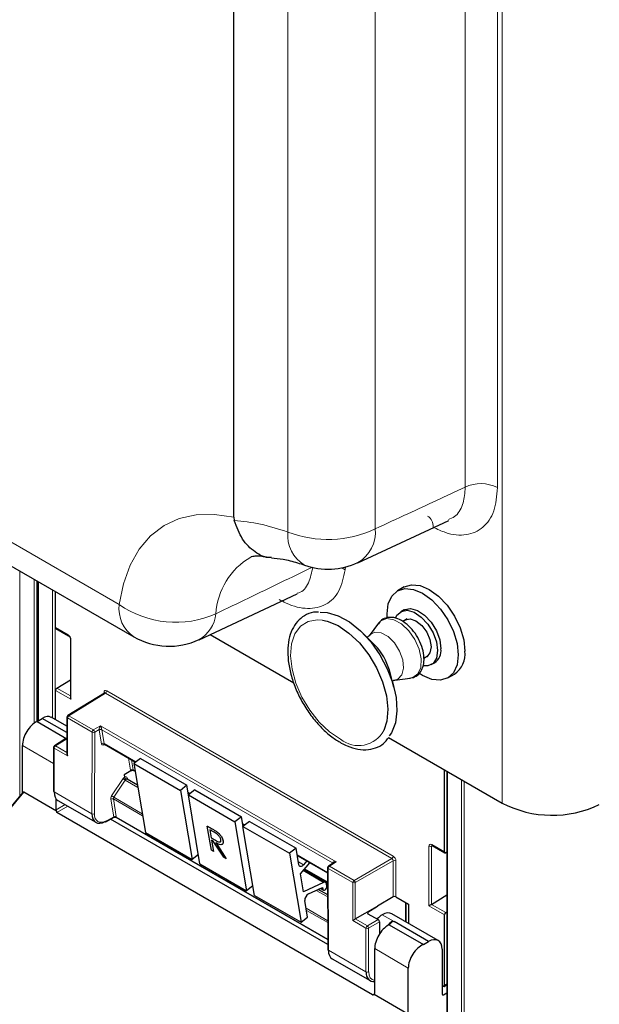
# Paper-space layout 'Blatt2' of a CAD drawing. Header units: millimetres. Extents: x 5 to 418, y 2 to 292.
# Tile 8 of 115: x 131 to 142, y 114 to 132. Entities that reach past the tile are written whole.
import ezdxf

# ---------------------------------------------------------------- set-up
doc = ezdxf.new("R2010")
doc.units = ezdxf.units.MM

psp = doc.layouts.new('Blatt2')

# ---------------------------------------------------------------- linework, layer by layer
at = {"color": 7, "linetype": 'Continuous', "lineweight": 18}
for p, q in [((139.788, 117.645), (139.788, 187.863)), ((139.129, 123.246), (139.129, 186.463)), ((139.703, 186.455), (139.703, 123.238)), ((137.538, 185.545), (137.538, 122.507)), ((135.99, 122.45), (135.99, 185.488)), ((125.747, 125.353), (133.001, 121.166)), ((131.242, 121.758), (131.242, 117.777)), ((136.946, 121.817), (137.003, 121.783)), ((137.009, 121.831), (137.003, 121.783)), ((131.492, 119.06), (131.492, 121.614)), ((131.539, 121.587), (131.539, 119.089)), ((131.57, 121.569), (131.57, 119.108)), ((131.82, 119.153), (131.82, 121.425)), ((131.866, 121.398), (131.866, 119.126)), ((131.872, 120.758), (132.098, 120.627)), ((132.146, 120.546), (132.146, 119.486)), ((132.146, 119.486), (131.872, 119.644)), ((131.895, 119.684), (132.136, 119.545)), ((132.756, 119.596), (132.106, 119.194)), ((132.732, 119.593), (132.732, 119.609)), ((137.834, 116.664), (132.756, 119.596)), ((132.779, 119.636), (137.857, 116.705)), ((132.519, 118.902), (132.083, 119.154)), ((132.083, 119.154), (132.083, 118.483)), ((132.106, 119.194), (132.542, 118.943)), ((132.515, 117.458), (132.519, 118.902)), ((132.542, 118.943), (132.668, 119.016)), ((132.566, 118.902), (132.562, 117.458)), ((132.645, 118.948), (132.566, 118.902)), ((132.686, 118.697), (132.645, 118.94)), ((132.668, 119.016), (136.848, 116.603)), ((136.779, 116.584), (132.692, 118.944)), ((132.692, 118.944), (132.732, 118.702)), ((132.056, 118.775), (131.871, 118.66)), ((132.732, 118.702), (133.298, 118.375)), ((131.838, 118.35), (131.287, 118.668)), ((131.847, 118.619), (131.847, 117.843)), ((132.083, 118.483), (131.847, 118.619)), ((131.871, 118.66), (132.073, 118.543)), ((132.759, 118.679), (132.717, 118.673)), ((133.203, 118.231), (133.168, 118.443)), ((133.22, 118.413), (133.25, 118.235)), ((133.25, 118.235), (133.283, 118.216)), ((138.816, 118.206), (138.816, 108.199)), ((132.867, 117.775), (133.069, 118.079)), ((133.107, 118.053), (132.905, 117.749)), ((133.107, 118.053), (133.332, 117.923)), ((133.145, 118.09), (133.149, 118.064)), ((139.066, 107.841), (139.066, 118.062)), ((139.113, 118.035), (139.113, 107.841)), ((131.31, 117.838), (127.965, 113.834)), ((131.847, 117.843), (132.515, 117.458)), ((133.316, 117.968), (133.324, 117.972)), ((134.222, 117.842), (134.264, 117.817)), ((132.903, 117.401), (132.851, 117.714)), ((133.416, 117.419), (132.897, 117.719)), ((132.897, 117.719), (132.949, 117.405)), ((132.905, 117.749), (133.41, 117.457)), ((131.882, 117.527), (132.041, 117.619)), ((132.088, 117.592), (131.893, 117.479)), ((132.773, 117.331), (132.903, 117.401)), ((132.95, 117.397), (136.697, 115.234)), ((134.644, 117.191), (134.646, 117.192)), ((135.188, 117.284), (135.23, 117.26)), ((134.706, 116.986), (134.707, 116.987)), ((138.49, 115.823), (138.49, 116.883)), ((138.553, 116.89), (138.537, 116.883)), ((138.537, 116.883), (138.537, 115.85)), ((138.538, 116.91), (138.764, 116.78)), ((136.155, 116.726), (136.694, 116.415)), ((136.175, 116.603), (136.268, 116.55)), ((136.848, 116.603), (136.726, 116.527)), ((137.162, 116.276), (137.834, 116.664)), ((137.858, 116.623), (137.185, 116.235)), ((137.858, 115.985), (137.858, 116.623)), ((137.904, 116.623), (137.904, 115.985)), ((136.259, 116.448), (136.622, 116.239)), ((136.288, 116.481), (136.694, 116.247)), ((136.703, 116.487), (136.707, 115.038)), ((137.139, 116.235), (136.703, 116.487)), ((136.726, 116.527), (137.162, 116.276)), ((136.781, 116.573), (136.779, 116.584)), ((136.493, 116.098), (136.695, 115.982)), ((136.579, 116.137), (136.611, 116.119)), ((136.694, 116.159), (136.681, 116.167)), ((137.139, 115.565), (137.139, 116.235)), ((137.185, 116.235), (137.185, 115.592)), ((136.313, 115.781), (136.696, 115.56)), ((136.696, 115.526), (136.319, 115.743)), ((138.076, 115.542), (138.076, 115.886)), ((138.764, 115.666), (138.49, 115.823)), ((138.536, 115.85), (138.786, 115.706)), ((137.374, 115.429), (137.139, 115.565)), ((137.185, 115.592), (137.398, 115.469)), ((137.398, 115.469), (137.59, 115.58)), ((137.409, 115.712), (137.409, 115.685)), ((137.663, 115.667), (137.875, 115.544)), ((137.844, 115.553), (137.867, 115.539)), ((137.374, 114.653), (137.374, 115.429)), ((137.613, 115.539), (137.421, 115.428)), ((137.421, 115.428), (137.421, 114.652)), ((136.707, 115.038), (137.374, 114.653)), ((138.124, 114.721), (137.528, 115.065)), ((138.764, 114.413), (138.807, 114.439)), ((137.492, 114.247), (137.528, 114.269)), ((138.723, 114.26), (138.747, 114.246))]:
    psp.add_line(p, q, dxfattribs=at)
at = {"color": 7, "linetype": 'Continuous', "lineweight": 25}
for p, q in [((135.031, 122.713), (135.031, 185.868)), ((126.006, 124.781), (133.26, 120.593)), ((135.031, 122.713), (135.039, 122.657)), ((137.229, 121.906), (138.843, 122.656)), ((131.561, 121.574), (131.561, 119.102)), ((131.872, 120.758), (131.872, 121.394)), ((134.419, 120.542), (136.156, 121.356)), ((138.05, 121.477), (137.932, 121.409)), ((138.048, 121.072), (137.989, 121.038)), ((137.597, 120.835), (137.429, 120.613)), ((137.592, 120.828), (137.597, 120.835)), ((138.101, 120.91), (138.024, 120.866)), ((131.879, 120.743), (132.105, 120.612)), ((134.612, 120.633), (136.093, 119.778)), ((137.531, 120.445), (137.314, 120.661)), ((132.136, 120.559), (132.136, 119.519)), ((138.399, 120.216), (138.476, 120.26)), ((138.531, 120.1), (138.59, 120.134)), ((137.867, 119.703), (137.789, 119.999)), ((138.824, 119.864), (138.942, 119.932)), ((131.895, 119.684), (132.136, 119.832)), ((137.883, 119.826), (138.159, 119.861)), ((131.872, 119.123), (131.872, 119.644)), ((132.739, 119.597), (132.089, 119.196)), ((131.545, 119.092), (131.634, 119.147)), ((131.545, 119.092), (132.073, 118.787)), ((132.073, 118.894), (131.634, 119.147)), ((132.073, 119.007), (131.798, 119.166)), ((132.073, 119.167), (132.073, 118.516)), ((132.039, 118.776), (131.854, 118.661)), ((132.073, 118.765), (132.056, 118.775)), ((132.739, 118.691), (133.292, 118.371)), ((137.772, 118.809), (139.788, 117.645)), ((131.287, 117.831), (131.287, 118.668)), ((131.838, 118.633), (131.838, 117.857)), ((133.377, 118.437), (133.261, 118.347)), ((133.261, 118.347), (133.466, 117.125)), ((133.261, 118.347), (134.086, 117.871)), ((133.377, 118.437), (134.202, 117.961)), ((133.209, 118.216), (133.086, 118.145)), ((133.256, 118.225), (133.284, 118.209)), ((138.764, 116.78), (138.764, 118.236)), ((138.807, 118.212), (138.807, 108.213)), ((133.086, 118.145), (133.093, 118.104)), ((133.093, 118.104), (133.093, 118.104)), ((133.325, 117.962), (133.139, 118.069)), ((131.291, 117.836), (127.95, 113.838)), ((131.89, 117.503), (131.31, 117.838)), ((134.202, 117.961), (134.086, 117.871)), ((134.086, 117.871), (134.291, 116.648)), ((134.23, 117.791), (134.202, 117.961)), ((134.223, 117.834), (134.259, 117.813)), ((134.343, 117.88), (134.227, 117.789)), ((134.343, 117.88), (135.168, 117.403)), ((131.882, 117.527), (131.882, 117.721)), ((131.915, 117.691), (132.585, 117.305)), ((134.227, 117.789), (135.052, 117.313)), ((134.432, 116.567), (134.227, 117.789)), ((137.492, 114.247), (131.893, 117.479)), ((132.766, 117.316), (132.911, 117.394)), ((136.697, 115.136), (132.846, 117.359)), ((132.943, 117.394), (136.697, 115.227)), ((135.168, 117.403), (135.052, 117.313)), ((135.052, 117.313), (135.257, 116.091)), ((135.197, 117.233), (135.168, 117.403)), ((135.31, 117.322), (135.194, 117.231)), ((135.31, 117.322), (136.135, 116.845)), ((133.466, 117.125), (134.291, 116.648)), ((134.562, 117.238), (134.563, 117.239)), ((134.562, 117.238), (134.644, 117.191)), ((134.634, 116.811), (134.562, 117.238)), ((134.563, 117.239), (134.646, 117.192)), ((134.684, 117.128), (134.606, 117.173)), ((134.606, 117.173), (134.63, 117.03)), ((134.608, 117.172), (134.631, 117.031)), ((134.739, 117.131), (134.74, 117.132)), ((135.19, 117.276), (135.225, 117.256)), ((135.194, 117.231), (136.019, 116.755)), ((135.398, 116.009), (135.194, 117.231)), ((134.63, 117.03), (134.631, 117.031)), ((134.63, 117.03), (134.706, 116.986)), ((134.631, 117.031), (134.707, 116.987)), ((134.668, 116.969), (134.638, 116.987)), ((134.638, 116.987), (134.671, 116.789)), ((134.639, 116.986), (134.672, 116.79)), ((134.852, 116.684), (134.668, 116.969)), ((134.84, 116.974), (134.841, 116.975)), ((134.671, 116.789), (134.634, 116.811)), ((134.671, 116.789), (134.672, 116.79)), ((134.713, 116.943), (134.898, 116.658)), ((134.715, 116.944), (134.899, 116.659)), ((136.135, 116.845), (136.019, 116.755)), ((136.184, 116.551), (136.135, 116.845)), ((138.544, 116.895), (138.77, 116.764)), ((138.807, 116.777), (138.786, 116.766)), ((134.404, 116.737), (134.291, 116.648)), ((134.898, 116.658), (134.852, 116.684)), ((134.898, 116.658), (134.899, 116.659)), ((136.019, 116.755), (136.223, 115.533)), ((136.156, 116.718), (136.694, 116.408)), ((136.328, 116.619), (136.268, 116.55)), ((134.432, 116.567), (135.257, 116.091)), ((136.211, 116.393), (136.381, 116.588)), ((136.657, 116.24), (136.271, 116.463)), ((136.284, 116.477), (136.694, 116.24)), ((136.693, 116.5), (136.697, 115.052)), ((136.798, 116.584), (136.709, 116.529)), ((136.264, 116.075), (136.211, 116.393)), ((135.37, 116.179), (135.257, 116.091)), ((136.622, 116.239), (136.264, 116.075)), ((136.354, 116.035), (136.606, 116.149)), ((136.695, 116.017), (136.527, 116.114)), ((136.569, 116.132), (136.621, 116.102)), ((136.606, 116.149), (136.611, 116.119)), ((136.68, 116.173), (136.674, 116.213)), ((136.694, 116.17), (136.68, 116.179)), ((135.398, 116.009), (136.223, 115.533)), ((136.339, 115.623), (136.29, 115.918)), ((137.858, 115.985), (137.579, 115.821)), ((137.904, 115.985), (138.13, 115.855)), ((138.537, 115.85), (138.807, 116.017)), ((137.185, 115.592), (137.579, 115.819)), ((137.409, 115.712), (137.579, 115.819)), ((137.579, 115.821), (137.579, 115.819)), ((138.085, 115.536), (138.085, 115.881)), ((138.13, 115.855), (138.13, 115.51)), ((136.223, 115.533), (136.339, 115.623)), ((137.409, 115.684), (137.59, 115.58)), ((138.653, 115.208), (137.833, 115.682)), ((138.764, 114.413), (138.764, 115.666)), ((138.786, 115.706), (138.807, 115.72)), ((137.613, 115.539), (137.613, 115.327)), ((137.785, 115.49), (137.769, 115.481)), ((137.785, 115.49), (138.391, 115.14)), ((137.867, 115.539), (137.875, 115.544)), ((138.483, 115.193), (137.875, 115.544)), ((137.528, 114.268), (137.528, 115.065)), ((138.391, 115.14), (138.483, 115.193)), ((138.723, 115.055), (138.723, 114.26)), ((136.775, 114.886), (137.445, 114.499)), ((138.124, 113.874), (138.124, 114.721)), ((138.74, 114.399), (138.723, 114.409)), ((138.757, 114.397), (138.807, 114.428)), ((138.1, 113.918), (137.52, 114.252)), ((138.747, 114.246), (138.807, 114.279))]:
    psp.add_line(p, q, dxfattribs=at)
at = {"color": 7, "linetype": 'Continuous', "lineweight": 18, "flags": 128}
for points in [[(133.001, 121.166), (133.075, 121.535), (133.194, 121.864), (133.355, 122.149), (133.557, 122.383), (133.795, 122.565), (134.066, 122.69), (134.365, 122.757), (134.689, 122.764), (135.031, 122.713)], [(136.921, 118.776), (136.729, 118.907), (136.545, 119.082), (136.379, 119.291), (136.239, 119.526), (136.133, 119.773), (136.064, 120.021), (136.038, 120.257), (136.055, 120.47), (136.115, 120.648), (136.213, 120.782), (136.347, 120.867), (136.508, 120.897), (136.605, 120.89)], [(137.597, 120.835), (137.639, 120.877), (137.743, 120.916), (137.87, 120.897), (138.004, 120.823), (138.133, 120.701), (138.241, 120.546), (138.318, 120.374), (138.354, 120.203), (138.346, 120.052), (138.295, 119.938), (138.206, 119.872), (138.159, 119.861)], [(137.429, 120.613), (137.443, 120.63), (137.53, 120.676), (137.643, 120.665), (137.764, 120.598), (137.878, 120.485), (137.97, 120.34), (138.027, 120.183), (138.041, 120.035), (138.011, 119.917), (137.94, 119.844), (137.882, 119.826)]]:
    psp.add_lwpolyline(points, dxfattribs=at)
at = {"color": 7, "linetype": 'Continuous', "lineweight": 25, "flags": 128}
for points in [[(138.05, 121.477), (138.18, 121.517), (138.333, 121.502), (138.496, 121.433), (138.659, 121.314), (138.811, 121.153), (138.942, 120.962), (139.042, 120.754), (139.105, 120.542), (139.126, 120.341)], [(137.75, 120.938), (137.747, 121.001), (137.769, 121.177), (137.832, 121.316), (137.932, 121.409), (138.063, 121.449), (138.215, 121.434), (138.378, 121.365), (138.541, 121.246), (138.693, 121.085), (138.824, 120.894), (138.924, 120.685), (138.987, 120.474), (139.008, 120.273)], [(136.564, 121.029), (136.687, 121.022), (136.88, 120.965), (137.079, 120.856), (137.274, 120.699), (137.457, 120.503), (137.618, 120.275), (137.751, 120.027), (137.848, 119.77), (137.906, 119.517), (137.921, 119.279), (137.894, 119.067), (137.825, 118.892), (137.787, 118.835)], [(137.899, 120.924), (137.923, 120.974), (138.001, 121.044), (138.106, 121.063), (138.228, 121.028), (138.354, 120.943), (138.469, 120.818), (138.562, 120.666), (138.622, 120.503), (138.643, 120.348)], [(138.048, 121.072), (138.06, 121.078), (138.165, 121.097), (138.287, 121.062), (138.413, 120.977), (138.528, 120.852), (138.621, 120.7), (138.681, 120.537), (138.702, 120.382)], [(136.605, 120.89), (136.688, 120.871), (136.88, 120.791), (137.072, 120.66), (137.256, 120.486), (137.422, 120.276), (137.561, 120.041), (137.668, 119.794), (137.736, 119.546), (137.762, 119.31), (137.745, 119.098), (137.692, 118.932)], [(138.044, 120.877), (138.07, 120.897), (138.157, 120.914), (138.26, 120.878), (138.363, 120.795), (138.45, 120.678), (138.508, 120.544), (138.528, 120.414)], [(139.008, 120.273), (138.987, 120.097), (138.924, 119.957), (138.824, 119.864), (138.693, 119.824), (138.541, 119.839), (138.378, 119.909), (138.322, 119.944)], [(138.643, 120.348), (138.622, 120.216), (138.562, 120.122), (138.469, 120.077), (138.387, 120.078)], [(138.528, 120.414), (138.508, 120.307), (138.45, 120.24), (138.419, 120.228)], [(136.268, 116.55), (136.255, 116.537), (136.242, 116.528), (136.228, 116.522), (136.215, 116.52), (136.204, 116.522), (136.195, 116.528), (136.188, 116.538), (136.184, 116.551)], [(136.611, 116.119), (136.616, 116.107), (136.625, 116.101), (136.638, 116.101), (136.652, 116.109), (136.665, 116.122), (136.675, 116.139), (136.68, 116.157), (136.68, 116.173)]]:
    psp.add_lwpolyline(points, dxfattribs=at)
at = {"color": 7, "linetype": 'Continuous', "lineweight": 18}
for centre, radius, start, end in [((139.407, 122.664), 0.645, 62.7384, 115.5295), ((138.347, 122.554), 0.216, 355.7205, 56.8414), ((136.595, 122.388), 0.609, 174.2005, 239.4706), ((136.697, 124.296), 1.977, 249.0408, 295.1728), ((136.911, 122.453), 0.63, 300.388, 4.8988), ((135.969, 120.922), 1.259, 120.416, 176.4589), ((133.599, 121.092), 0.603, 172.9554, 235.7325), ((134.002, 122.584), 1.735, 234.7813, 294.168), ((134.131, 121.054), 0.584, 299.215, 354.7003), ((132.114, 120.625), 0.0161, 172.9606, 235.6794), ((132.153, 120.561), 0.0169, 186.7025, 245.4816), ((132.724, 119.593), 0.0182, 19.2634, 64.3043), ((132.727, 119.639), 0.0514, 303.2297, 357.3477), ((132.089, 119.168), 0.016, 184.1293, 247.1908), ((132.134, 119.151), 0.0514, 123.2297, 177.3477), ((132.097, 119.181), 0.0162, 53.4892, 117.3259), ((132.57, 118.9), 0.0514, 123.2297, 177.3477), ((132.542, 118.948), 0.0512, 242.4759, 296.7416), ((132.513, 118.899), 0.0528, 3.4149, 56.4832), ((132.668, 118.903), 0.0504, 62.6429, 117.9178), ((132.672, 118.904), 0.0449, 63.9209, 126.4321), ((137.241, 119.179), 0.514, 231.5151, 331.2669), ((132.713, 118.661), 0.0449, 63.9209, 126.4321), ((132.74, 118.669), 0.0238, 102.175, 169.771), ((131.854, 118.634), 0.016, 184.1293, 247.1908), ((131.899, 118.617), 0.0514, 123.2297, 177.3477), ((131.861, 118.647), 0.0162, 53.4892, 117.3259), ((133.23, 118.195), 0.0449, 63.9209, 126.4321), ((133.327, 118.417), 0.425, 232.6804, 238.9253), ((133.156, 118.073), 0.0204, 123.7902, 182.0212), ((132.877, 117.678), 0.0449, 63.9209, 126.4321), ((133.125, 118.113), 0.425, 232.6804, 238.9253), ((132.539, 117.503), 0.0512, 242.4759, 296.7416), ((132.756, 117.33), 0.0167, 303.6026, 5.3504), ((132.93, 117.365), 0.0449, 63.9209, 126.4321), ((132.927, 117.363), 0.0408, 54.9274, 123.3475), ((138.514, 116.929), 0.0514, 242.6565, 296.7662), ((138.554, 116.908), 0.0165, 173.888, 234.7998), ((137.806, 116.707), 0.0514, 303.2297, 357.3477), ((137.881, 116.577), 0.0514, 62.6565, 116.7662), ((136.71, 116.502), 0.0164, 185.2459, 246.429), ((136.754, 116.484), 0.0514, 123.2297, 177.3477), ((136.717, 116.514), 0.0167, 54.4655, 116.3558), ((136.771, 116.572), 0.018, 17.5405, 64.455), ((136.769, 116.566), 0.0203, 30.4838, 61.6846), ((137.19, 116.233), 0.0514, 123.2297, 177.3477), ((137.133, 116.232), 0.0529, 3.5222, 56.4778), ((137.162, 116.281), 0.0514, 242.6565, 296.7662), ((137.426, 115.426), 0.0514, 123.2297, 177.3477), ((137.398, 115.474), 0.0514, 242.6565, 296.7662), ((137.368, 115.425), 0.0529, 3.5222, 56.4778), ((137.398, 114.698), 0.0514, 242.6565, 296.7662)]:
    psp.add_arc(centre, radius, start, end, dxfattribs=at)
at = {"color": 7, "linetype": 'Continuous', "lineweight": 25}
for centre, radius, start, end in [((136.702, 123.043), 1.25, 250.5905, 294.9636), ((133.885, 121.676), 1.25, 240.0027, 295.1373), ((136.812, 119.733), 1.012, 15.2504, 44.7442), ((138.443, 120.349), 0.261, 304.1656, 7.1466), ((138.704, 120.286), 0.426, 303.9367, 7.3755), ((132.107, 119.167), 0.0333, 121.7291, 180), ((131.871, 118.633), 0.0333, 121.7291, 180), ((131.854, 117.858), 0.016, 184.1293, 247.1908), ((140.674, 119.365), 1.935, 242.7384, 295.5295), ((132.759, 117.331), 0.0165, 233.6157, 292.9576), ((136.727, 116.5), 0.0333, 121.7318, 180.1525), ((136.64, 116.21), 0.0339, 4.7698, 122.1417), ((136.412, 115.927), 0.122, 118.1691, 184.1411), ((136.713, 115.053), 0.0164, 185.2459, 246.429)]:
    psp.add_arc(centre, radius, start, end, dxfattribs=at)
for centre, major_axis, ratio, start_param, end_param in [((131.896, 120.771), (0.0171, 0.0286), 0.587369, 2.36515, 3.150629), ((131.896, 119.657), (0.0171, 0.0286), 0.587369, 0.846713, 2.36515), ((132.169, 119.5), (-0.0236, 0.0408), 0.577335, 0.785358, 1.570756), ((131.518, 118.806), (0.162, 0.291), 0.567218, 0.660989, 2.347686), ((131.634, 118.875), (0.162, 0.291), 0.567218, 6.274758, 7.060075), ((132.056, 118.747), (-0.0167, 0.0289), 0.577206, 5.498021, 6.300635), ((132.107, 118.497), (-0.0236, 0.0408), 0.577335, 0.785358, 1.570756), ((131.31, 117.807), (-0.0148, 0.0325), 0.565458, 5.613623, 6.548363), ((132.079, 117.982), (0.163, 0.291), 0.568242, 2.348502, 3.133981), ((131.906, 117.514), (-0.0167, 0.0289), 0.577557, 0.785632, 1.615746), ((131.942, 117.534), (0.0505, 0.054), 0.359583, 2.484661, 3.225039), ((132.754, 117.592), (0.171, 0.286), 0.584752, 2.365594, 3.918937), ((138.787, 116.793), (0.0162, 0.0291), 0.567218, 2.347686, 3.866122), ((137.881, 115.971), (0.0333, 0.0008), 0.592198, 0.771607, 2.32495), ((138.514, 115.837), (0.0333, 0.0192), 0.00007, 0.837717, 2.356154), ((138.514, 115.864), (0.0333, 0.0016), 0.606667, 5.416362, 5.451269), ((137.162, 115.578), (0.0333, 0.0192), 0.00007, 0.802811, 2.356154), ((137.433, 115.699), (0.0333, 0.0005), 0.587275, 2.373339, 3.917956), ((137.663, 115.395), (0.163, 0.291), 0.568242, 0.777706, 1.182052), ((137.59, 115.553), (-0.0167, 0.0289), 0.577557, 3.927224, 5.497716), ((137.663, 115.395), (0.171, 0.286), 0.586378, 0.008105, 0.793422), ((137.852, 115.286), (0.162, 0.291), 0.566193, 0.810986, 1.231265), ((138.787, 115.679), (0.0162, 0.0291), 0.567218, 0.82925, 2.347686), ((137.76, 115.203), (0.162, 0.291), 0.567218, 0.735275, 2.347686), ((137.875, 115.272), (0.162, 0.291), 0.567218, 0.77689, 0.811796), ((138.483, 114.921), (0.171, 0.286), 0.587369, 5.506743, 7.077539), ((136.939, 115.176), (0.162, 0.291), 0.569814, 2.347111, 3.13259), ((138.363, 114.854), (0.171, 0.286), 0.587369, 0.678453, 2.36515), ((137.614, 114.787), (0.171, 0.286), 0.586378, 2.364218, 3.568607), ((138.74, 114.426), (-0.0167, 0.0289), 0.577206, 2.356428, 3.92692), ((137.539, 114.303), (0.0487, 0.0552), 0.363623, 3.214844, 3.955221), ((137.504, 114.282), (-0.0167, 0.0289), 0.577206, 3.096806, 3.92692), ((138.747, 114.274), (0.0171, 0.0286), 0.587369, 2.36515, 3.918493)]:
    psp.add_ellipse(centre, major_axis=major_axis, ratio=ratio, start_param=start_param, end_param=end_param, dxfattribs=at)
at = {"color": 7, "linetype": 'Continuous', "lineweight": 18}
for centre, major_axis, ratio, start_param, end_param in [((132.098, 120.573), (-0.0333, 0.0578), 0.577908, 3.92875, 5.498633), ((132.779, 119.582), (-0.0333, 0.0578), 0.577206, 5.498021, 7.068512), ((132.755, 119.568), (-0.0158, 0.0294), 0.576503, 5.515406, 6.31802), ((132.669, 118.989), (0.0211, 0.0489), 0.234251, 1.089993, 2.663561), ((132.693, 118.975), (0.0344, 0.0571), 0.585558, 2.386902, 2.54121), ((132.669, 118.989), (-0.0202, 0.0487), 0.214465, 3.634049, 5.207618), ((132.716, 118.962), (0.0177, 0.0283), 0.593469, 2.398065, 2.552372), ((132.733, 118.733), (0.0344, 0.0571), 0.585558, 2.54121, 3.588407), ((132.756, 118.719), (0.0177, 0.0283), 0.593469, 2.552372, 3.163319), ((133.251, 118.267), (0.0344, 0.0571), 0.585558, 2.54121, 2.90933), ((133.274, 118.253), (0.0177, 0.0283), 0.593469, 2.552372, 3.163319), ((133.1, 118.054), (0.0344, 0.0571), 0.585558, 0.939456, 1.494012), ((133.099, 118.053), (0.0323, 0.0583), 0.568962, 5.662266, 7.184369), ((133.123, 118.04), (0.0177, 0.0283), 0.593469, 0.941753, 1.505175), ((133.123, 118.04), (0.0157, 0.0294), 0.560319, 6.263818, 7.183844), ((132.898, 117.75), (0.0344, 0.0571), 0.585558, 1.494012, 2.54121), ((132.921, 117.736), (0.0177, 0.0283), 0.593469, 1.505175, 2.552372), ((132.777, 117.578), (0.155, 0.257), 0.585558, 2.366677, 3.92002), ((132.879, 117.415), (-0.0241, 0.0247), 0.35216, 3.652218, 3.840823), ((132.928, 117.441), (0.0212, 0.0476), 0.236756, 2.827209, 3.438277), ((132.928, 117.441), (-0.0197, 0.0482), 0.23661, 2.84514, 3.456086), ((132.902, 117.433), (-0.0408, 0.0535), 0.467927, 3.678044, 3.866649), ((138.538, 116.856), (-0.0333, 0.0578), 0.576853, 5.499542, 7.069425), ((138.561, 116.869), (-0.0183, 0.028), 0.55464, 6.20273, 7.03952), ((136.849, 116.576), (0.0697, -0.0149), 0.370375, 1.655752, 3.22932), ((136.849, 116.576), (0.0692, 0.017), 0.370371, 1.485914, 2.288556), ((137.834, 116.636), (-0.0167, 0.0289), 0.598058, 3.927226, 5.497718), ((137.857, 116.65), (-0.0333, 0.0577), 0.577557, 3.927224, 5.497716), ((136.801, 116.603), (0.0157, 0.0294), 0.560319, 2.356971, 2.511278), ((137.637, 114.773), (0.154, 0.257), 0.587369, 2.36515, 3.406946)]:
    psp.add_ellipse(centre, major_axis=major_axis, ratio=ratio, start_param=start_param, end_param=end_param, dxfattribs=at)
for points, knots in [([(137.538, 122.507), (137.731, 122.597), (138.261, 122.843), (138.791, 123.09), (139.129, 123.246)], [0, 0, 0, 0, 0.3631725, 1, 1, 1, 1]), ([(139.703, 123.238), (139.69, 123.092), (139.664, 122.802), (139.461, 122.511), (139.162, 122.377), (138.843, 122.404), (138.637, 122.502), (138.563, 122.538)], [0, 0, 0, 0, 0.219195, 0.438404, 0.657302, 0.876081, 1, 1, 1, 1]), ([(138.834, 122.675), (138.872, 122.689), (138.987, 122.73), (139.092, 122.919), (139.13, 123.119), (139.129, 123.232), (139.129, 123.246)], [0, 0, 0, 0, 0.19552, 0.597352, 0.94899, 1, 1, 1, 1]), ([(135.039, 122.657), (135.192, 122.64), (135.502, 122.606), (135.826, 122.502), (135.99, 122.45)], [0, 0, 0, 0, 0.49515, 1, 1, 1, 1]), ([(134.712, 121), (134.905, 121.093), (135.478, 121.37), (136.051, 121.646), (136.432, 121.83)], [0, 0, 0, 0, 0.336131, 1, 1, 1, 1]), ([(137.003, 121.783), (136.975, 121.649), (136.918, 121.381), (136.676, 121.144), (136.349, 121.067), (136.048, 121.14), (135.875, 121.233), (135.834, 121.256)], [0, 0, 0, 0, 0.231904, 0.463822, 0.695457, 0.927024, 1, 1, 1, 1]), ([(136.152, 121.366), (136.162, 121.368), (136.254, 121.387), (136.369, 121.538), (136.411, 121.732), (136.432, 121.83)], [0, 0, 0, 0, 0.056814, 0.528315, 1, 1, 1, 1])]:
    psp.add_open_spline(points, degree=3, knots=knots, dxfattribs=at)
at = {"color": 7, "linetype": 'Continuous', "lineweight": 25}
for points, knots in [([(135.697, 122.001), (135.691, 122), (135.589, 121.985), (135.402, 122.087), (135.171, 122.304), (135.083, 122.539), (135.039, 122.657)], [0, 0, 0, 0, 0.0204746, 0.3471686, 0.673581, 1, 1, 1, 1]), ([(135.332, 122.008), (135.341, 122.012), (135.357, 122.02), (135.421, 122.03), (135.513, 122.029), (135.601, 122.011), (135.641, 122.003)], [0, 0, 0, 0, 0.29602, 0.556875, 0.796934, 1, 1, 1, 1]), ([(135.697, 121.996), (135.765, 121.988), (135.908, 121.972), (136.111, 121.924), (136.245, 121.877), (136.287, 121.862)], [0, 0, 0, 0, 0.38166, 0.804201, 1, 1, 1, 1]), ([(136.531, 121.032), (136.501, 121.032), (136.412, 121.032), (136.282, 120.975), (136.154, 120.87), (136.06, 120.725), (136.002, 120.547), (135.982, 120.34), (135.999, 120.11), (136.054, 119.868), (136.145, 119.624), (136.267, 119.388), (136.415, 119.168), (136.585, 118.973), (136.761, 118.816), (136.881, 118.744), (136.936, 118.71)], [0, 0, 0, 0, 0.037901, 0.111761, 0.183666, 0.255268, 0.328296, 0.403168, 0.479003, 0.554948, 0.63076, 0.706474, 0.782186, 0.85799, 0.933992, 1, 1, 1, 1]), ([(138.142, 119.862), (138.174, 119.866), (138.246, 119.876), (138.333, 119.948), (138.389, 120.055), (138.408, 120.188), (138.391, 120.342), (138.335, 120.504), (138.247, 120.659), (138.134, 120.791), (138.004, 120.889), (137.873, 120.94), (137.751, 120.94), (137.651, 120.901), (137.611, 120.847), (137.594, 120.824)], [0, 0, 0, 0, 0.06256, 0.139571, 0.213957, 0.291574, 0.374138, 0.458008, 0.541729, 0.625767, 0.710679, 0.797219, 0.871555, 0.943384, 1, 1, 1, 1]), ([(132.105, 120.612), (132.108, 120.611), (132.112, 120.608), (132.12, 120.6), (132.127, 120.589), (132.133, 120.577), (132.135, 120.566), (132.136, 120.562), (132.136, 120.559)], [0, 0, 0, 0, 0.161224, 0.32474, 0.5035149, 0.6909923, 0.8583236, 1, 1, 1, 1]), ([(137.427, 120.613), (137.419, 120.603), (137.41, 120.59), (137.394, 120.585), (137.391, 120.584)], [0, 0, 0, 0, 0.809463, 1, 1, 1, 1]), ([(137.839, 119.809), (137.842, 119.811), (137.856, 119.822), (137.87, 119.824), (137.88, 119.825)], [0, 0, 0, 0, 0.235129, 1, 1, 1, 1]), ([(132.742, 119.6), (132.742, 119.6), (132.742, 119.601), (132.74, 119.598), (132.739, 119.598), (132.739, 119.597)], [0, 0, 0, 0, 0.234585, 0.918463, 1, 1, 1, 1]), ([(132.735, 118.692), (132.735, 118.692), (132.736, 118.692), (132.738, 118.691), (132.739, 118.691)], [0, 0, 0, 0, 0.523722, 1, 1, 1, 1]), ([(136.936, 118.71), (136.97, 118.692), (137.069, 118.642), (137.232, 118.594), (137.417, 118.585), (137.582, 118.631), (137.703, 118.706), (137.753, 118.776), (137.77, 118.8)], [0, 0, 0, 0, 0.106595, 0.309226, 0.511216, 0.708608, 0.900053, 1, 1, 1, 1]), ([(133.253, 118.226), (133.25, 118.226), (133.24, 118.225), (133.225, 118.223), (133.214, 118.218), (133.209, 118.216)], [0, 0, 0, 0, 0.142295, 0.638048, 1, 1, 1, 1]), ([(133.253, 118.226), (133.252, 118.226), (133.252, 118.226), (133.255, 118.226), (133.256, 118.225), (133.256, 118.224)], [0, 0, 0, 0, 0.066112, 0.770891, 1, 1, 1, 1]), ([(133.093, 118.104), (133.094, 118.101), (133.095, 118.095), (133.1, 118.085), (133.107, 118.076), (133.113, 118.07), (133.118, 118.067), (133.119, 118.066), (133.12, 118.065)], [0, 0, 0, 0, 0.214711, 0.429422, 0.644123, 0.858848, 0.965995, 1, 1, 1, 1]), ([(133.139, 118.07), (133.139, 118.07), (133.136, 118.071), (133.135, 118.074), (133.135, 118.073), (133.135, 118.073)], [0, 0, 0, 0, 0.223305, 0.977467, 1, 1, 1, 1]), ([(132.912, 117.394), (132.914, 117.395), (132.92, 117.398), (132.93, 117.398), (132.938, 117.397), (132.942, 117.394), (132.942, 117.394)], [0, 0, 0, 0, 0.22684, 0.616821, 0.995683, 1, 1, 1, 1]), ([(134.644, 117.191), (134.662, 117.181), (134.693, 117.163), (134.725, 117.141), (134.739, 117.131)], [0, 0, 0, 0, 0.56024, 1, 1, 1, 1]), ([(134.646, 117.192), (134.663, 117.181), (134.694, 117.164), (134.726, 117.141), (134.74, 117.132)], [0, 0, 0, 0, 0.56024, 1, 1, 1, 1]), ([(134.803, 116.996), (134.802, 117.002), (134.799, 117.015), (134.788, 117.037), (134.774, 117.058), (134.74, 117.097), (134.708, 117.114), (134.684, 117.128)], [0, 0, 0, 0, 0.125307, 0.250617, 0.375954, 0.501281, 1, 1, 1, 1]), ([(134.739, 117.131), (134.753, 117.119), (134.78, 117.095), (134.812, 117.051), (134.833, 117.009), (134.838, 116.986), (134.84, 116.974)], [0, 0, 0, 0, 0.279797, 0.5595, 0.779626, 1, 1, 1, 1]), ([(134.74, 117.132), (134.754, 117.12), (134.781, 117.096), (134.813, 117.051), (134.834, 117.01), (134.839, 116.987), (134.841, 116.975)], [0, 0, 0, 0, 0.279797, 0.5595, 0.779626, 1, 1, 1, 1]), ([(134.706, 116.986), (134.731, 116.972), (134.763, 116.954), (134.791, 116.956), (134.804, 116.967), (134.803, 116.984), (134.803, 116.996)], [0, 0, 0, 0, 0.499827, 0.625498, 0.751208, 1, 1, 1, 1]), ([(134.707, 116.987), (134.733, 116.972), (134.764, 116.953), (134.786, 116.957), (134.79, 116.958)], [0, 0, 0, 0, 0.8122097, 1, 1, 1, 1]), ([(134.84, 116.974), (134.841, 116.961), (134.844, 116.936), (134.829, 116.911), (134.789, 116.902), (134.745, 116.926), (134.713, 116.943)], [0, 0, 0, 0, 0.18712, 0.373979, 0.560911, 1, 1, 1, 1]), ([(134.841, 116.975), (134.843, 116.962), (134.846, 116.942), (134.838, 116.932), (134.836, 116.929)], [0, 0, 0, 0, 0.6941182, 1, 1, 1, 1]), ([(138.54, 116.897), (138.54, 116.897), (138.541, 116.897), (138.543, 116.895), (138.544, 116.895)], [0, 0, 0, 0, 0.59177, 1, 1, 1, 1]), ([(137.844, 115.553), (137.844, 115.553), (137.844, 115.553), (137.844, 115.553), (137.844, 115.552), (137.841, 115.548), (137.83, 115.535), (137.813, 115.514), (137.793, 115.498), (137.785, 115.49)], [0, 0, 0, 0, 0.001889, 0.004446, 0.011168, 0.040889, 0.158687, 0.629671, 1, 1, 1, 1])]:
    psp.add_open_spline(points, degree=3, knots=knots, dxfattribs=at)

doc.saveas('drawing.dxf')
